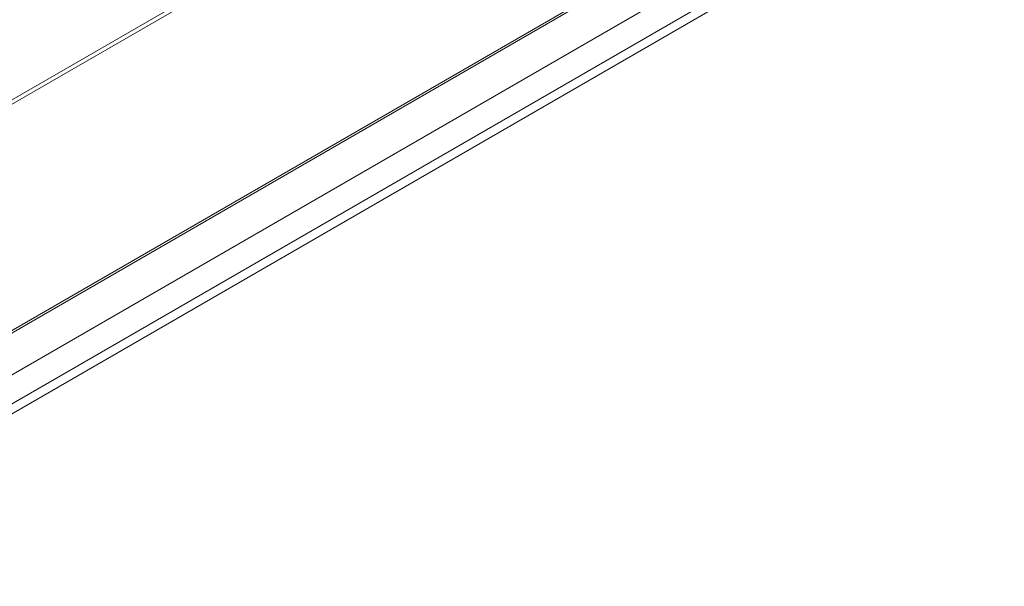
# Model space of a CAD drawing. Header units: millimetres. Extents: x 0 to 1118, y 0 to 864.
# Tile 22 of 146: x 291.22 to 307.97, y 111.87 to 121.51. Entities that reach past the tile are written whole.
import ezdxf

# ---------------------------------------------------------------- set-up
doc = ezdxf.new("R2010")
doc.units = ezdxf.units.MM

msp = doc.modelspace()

# ---------------------------------------------------------------- linework, layer by layer
at = {"color": 7, "linetype": 'Continuous', "lineweight": 15}
for p, q in [((268.793, 103.358), (414.263, 187.336)), ((268.767, 103.301), (414.237, 187.279)), ((269.43, 102.972), (413.803, 186.317)), ((269.43, 102.478), (413.803, 185.823)), ((269.326, 102.249), (413.7, 185.594)), ((269.003, 102.063), (413.376, 185.408)), ((277.15, 112.103), (329.197, 142.149)), ((329.227, 142.092), (277.179, 112.046))]:
    msp.add_line(p, q, dxfattribs=at)

doc.saveas('drawing.dxf')
